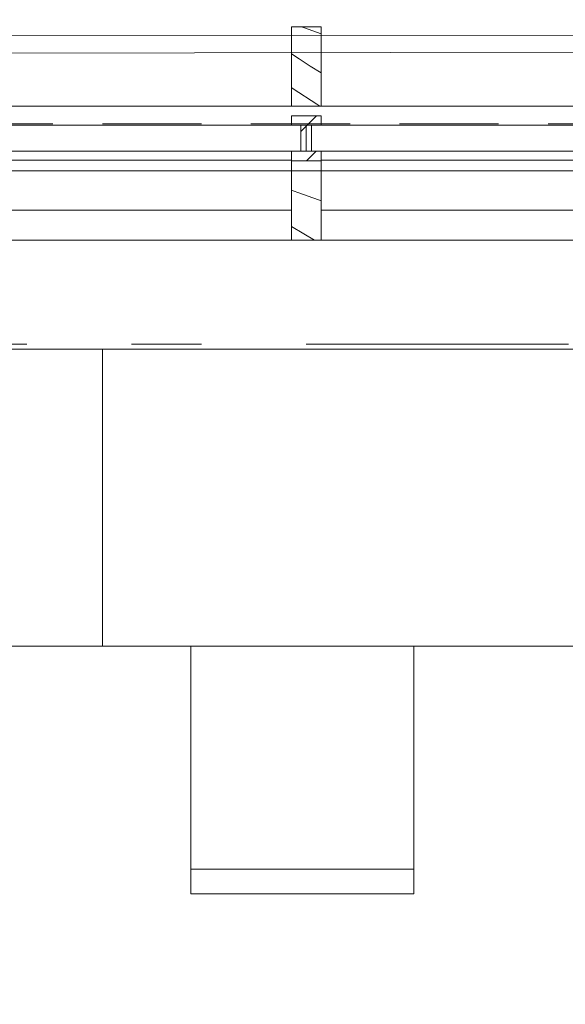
# Model space of a CAD drawing. Header units: millimetres. Extents: x 74467 to 235410, y -65 to 114857.
# Tile 107 of 256: x 90939 to 92041, y 101553 to 103541. Entities that reach past the tile are written whole.
import ezdxf
from ezdxf.enums import TextEntityAlignment as Align

# ---------------------------------------------------------------- set-up
doc = ezdxf.new("R2010")
doc.units = ezdxf.units.MM
doc.header["$MEASUREMENT"] = 0
for name, pattern in [('Katkend topelt', [1093.611073, 529.166651, -211.666656, 141.111112, -211.666656]), ('Katkend varjatud', [300, 200, -100]), ('Wipeout_Contour', [1000, 0, -1000])]:
    doc.linetypes.add(name, pattern=pattern)
for name, color, linetype in [('00 Kunstikonkursi LÜ jaoks asendi 2D', 7, 'Continuous'), ('00 Teljed.AR', 7, 'Continuous'), ('1235 Vahelaed.AR', 7, 'Continuous'), ('1245 Klaasfassaadid.AR', 7, 'Continuous'), ('1247 Lamellid.AR', 7, 'Continuous'), ('1248 Vihmaveerennid.AR', 7, 'Continuous'), ('1330 Sisustus.SA', 7, 'Continuous'), ('9350 Netopind.AR', 7, 'Continuous')]:
    doc.layers.add(name, color=color, linetype=linetype)
doc.styles.add('GENERATED_STYLE_3', font='txt')
pattern_1 = [(45, (0, 0), (-176.7767, 176.7767), []), (45, (-35.36, 35.36), (-176.7767, 176.7767), []), (45, (-70.7, 70.7), (-176.7767, 176.7767), [])]

# ---------------------------------------------------------------- blocks, each defined once
blk = doc.blocks.new('Slab_21_1', base_point=(85488.4, 103235.9))
at = {"layer": '1235 Vahelaed.AR', "color": 7, "linetype": 'Continuous', "lineweight": 13, "flags": 128}
blk.add_lwpolyline([(92532.7, 91133.4), (92269.1, 89251.8), (83692.5, 90457.2), (85488.4, 103235.9), (92952.6, 103235.9), (92952.6, 98575.9), (92952.6, 97085.9), (92952.6, 95885.9), (92742.6, 95885.9), (92742.6, 95485.9), (93142.6, 95485.9), (92577.6, 91453.2)], dxfattribs=at)
blk = doc.blocks.new('Beam_22_1', base_point=(86567.6, 103526.9))
at = {"color": 254, "linetype": 'Wipeout_Contour', "lineweight": 0, "ltscale": 547112.32444}
blk.add_wipeout([(86567.6, 103366.9), (92342.6, 103366.9), (92342.6, 103526.9), (86567.6, 103526.9)], dxfattribs=at).dxf.layer = '1247 Lamellid.AR'
at = {"layer": '1247 Lamellid.AR', "color": 7, "linetype": 'Continuous', "lineweight": 13, "flags": 128}
for points in [[(86567.6, 103526.9), (92342.6, 103526.9)], [(86567.6, 103366.9), (92342.6, 103366.9)]]:
    blk.add_lwpolyline(points, dxfattribs=at)
blk = doc.blocks.new('Beam_46_1', base_point=(86567.6, 103526.9))
at = {"layer": '1247 Lamellid.AR', "color": 7, "linetype": 'Katkend varjatud', "lineweight": 13, "flags": 128}
for points in [[(86567.6, 103526.9), (92342.6, 103526.9)], [(86567.6, 103366.9), (92342.6, 103366.9)]]:
    blk.add_lwpolyline(points, dxfattribs=at)
blk = doc.blocks.new('Chair 10 24[40]_1', base_point=(91284.8, 101775.9))
at = {"layer": '1330 Sisustus.SA', "color": 253, "linetype": 'Continuous', "lineweight": 13, "true_color": 0xa5a6a4}
blk.add_line((91284.8, 101825.9), (91734.8, 101825.9), dxfattribs=at)
at = {"layer": '1330 Sisustus.SA', "color": 253, "linetype": 'Continuous', "lineweight": 13, "true_color": 0xa5a6a4, "flags": 128}
blk.add_lwpolyline([(91284.8, 102275.9), (91734.8, 102275.9), (91734.8, 101775.9), (91284.8, 101775.9)], close=True, dxfattribs=at)
blk = doc.blocks.new('Suur arvutiklass_RG 114_19_1', base_point=(86306.1, 102478.4))
at = {"layer": '9350 Netopind.AR', "color": 7, "linetype": 'Continuous', "lineweight": 13, "flags": 128}
blk.add_lwpolyline([(85773.2, 102675.9), (85602.8, 101463.5), (85385.1, 101494.1), (84690.6, 96552.6), (84908.4, 96522), (84821.4, 95903.1), (85019.4, 95875.3), (84965.2, 95489.1), (92788.2, 94389.4), (92940.9, 95475.9), (92732.6, 95475.9), (92732.6, 95895.9), (92942.4, 95895.9), (92942.6, 102676.1), (92732.6, 102676.1), (92732.6, 102885.9), (92362.6, 102885.9), (92362.6, 103095.9), (87372.6, 103095.9), (87372.6, 102875.9), (86028.8, 102875.9), (86028.8, 102675.9)], close=True, dxfattribs=at)
blk = doc.blocks.new('*X2095')
at = {"layer": '1247 Lamellid.AR', "color": 7, "linetype": 'Continuous', "lineweight": 13}
for p, q in [((91507.9, 103526.9), (91514.3, 103524.9)), ((91514.3, 103524.9), (91547.6, 103513)), ((91503.2, 103461.9), (91487.6, 103472.1)), ((91525.6, 103447.6), (91503.2, 103461.9)), ((91547.6, 103433.7), (91525.6, 103447.6)), ((91491.1, 103401.8), (91487.6, 103404.1)), ((91539, 103370.7), (91491.1, 103401.8)), ((91545.1, 103366.9), (91539, 103370.7))]:
    blk.add_line(p, q, dxfattribs=at)
blk = doc.blocks.new('Column_123_1', base_point=(91517.6, 103366.9))
at = {"layer": '1247 Lamellid.AR', "color": 7, "linetype": 'Continuous', "lineweight": 13, "flags": 128}
blk.add_lwpolyline([(91487.6, 103366.9), (91547.6, 103366.9), (91547.6, 103526.9), (91487.6, 103526.9)], close=True, dxfattribs=at)
at = {"layer": '1247 Lamellid.AR', "color": 7, "lineweight": 15}
blk.add_blockref('*X2095', (0, 0), dxfattribs=at)
blk = doc.blocks.new('Dining Table 01 24[545]_1', base_point=(92706.1, 102875.9))
at = {"layer": '1330 Sisustus.SA', "color": 253, "linetype": 'Continuous', "lineweight": 13, "true_color": 0xa5a6a4}
for p, q in [((92706.1, 102875.9), (91106.1, 102875.9)), ((91106.1, 102875.9), (91106.1, 102275.9)), ((92706.1, 102275.9), (92706.1, 102875.9)), ((91106.1, 102275.9), (92706.1, 102275.9))]:
    blk.add_line(p, q, dxfattribs=at)
at = {"layer": '1330 Sisustus.SA', "color": 253, "linetype": 'Continuous', "lineweight": 13, "true_color": 0xa5a6a4, "flags": 128}
blk.add_lwpolyline([(92706.1, 102875.9), (91106.1, 102875.9), (91106.1, 102275.9), (92706.1, 102275.9)], close=True, dxfattribs=at)
blk = doc.blocks.new('Dining Table 01 24[575]_1', base_point=(91106.1, 102875.9))
at = {"layer": '1330 Sisustus.SA', "color": 253, "linetype": 'Continuous', "lineweight": 13, "true_color": 0xa5a6a4}
for p, q in [((91106.1, 102875.9), (89506.1, 102875.9)), ((89506.1, 102875.9), (89506.1, 102275.9)), ((91106.1, 102275.9), (91106.1, 102875.9)), ((89506.1, 102275.9), (91106.1, 102275.9))]:
    blk.add_line(p, q, dxfattribs=at)
at = {"layer": '1330 Sisustus.SA', "color": 253, "linetype": 'Continuous', "lineweight": 13, "true_color": 0xa5a6a4, "flags": 128}
blk.add_lwpolyline([(91106.1, 102875.9), (89506.1, 102875.9), (89506.1, 102275.9), (91106.1, 102275.9)], close=True, dxfattribs=at)
blk = doc.blocks.new('Beam_104_1', base_point=(85406.1, 103330.9))
at = {"layer": '1248 Vihmaveerennid.AR', "color": 7, "linetype": 'Katkend varjatud', "lineweight": 13}
blk.add_line((85406.1, 103330.9), (96832.6, 103330.9), dxfattribs=at)
blk = doc.blocks.new('Slab_455_1', base_point=(90722.4, 103156.6))
at = {"layer": '1330 Sisustus.SA', "color": 253, "linetype": 'Continuous', "lineweight": 13, "true_color": 0xa5a6a4, "flags": 128}
blk.add_lwpolyline([(90722.4, 103156.6), (90722.4, 103257.3), (91487.7, 103257.3), (91487.7, 103156.6)], close=True, dxfattribs=at)
blk = doc.blocks.new('Slab_456_1', base_point=(91547.6, 103156.6))
at = {"layer": '1330 Sisustus.SA', "color": 253, "linetype": 'Continuous', "lineweight": 13, "true_color": 0xa5a6a4, "flags": 128}
blk.add_lwpolyline([(91547.6, 103156.6), (91547.6, 103257.3), (92312.9, 103257.3), (92312.9, 103156.6)], close=True, dxfattribs=at)
blk = doc.blocks.new('*X3527')
at = {"layer": '1245 Klaasfassaadid.AR', "color": 7, "linetype": 'Continuous', "lineweight": 13}
for p, q in [((91493.3, 103194.8), (91487.6, 103196.9)), ((91500.8, 103192.3), (91493.3, 103194.8)), ((91542.7, 103177.7), (91500.8, 103192.3)), ((91547.6, 103175.6), (91542.7, 103177.7)), ((91512.6, 103108.5), (91487.6, 103123.5)), ((91534.2, 103095.9), (91512.6, 103108.5))]:
    blk.add_line(p, q, dxfattribs=at)
blk = doc.blocks.new('Curtain Wall_29_1')
at = {"layer": '1245 Klaasfassaadid.AR', "linetype": 'Continuous', "lineweight": 0, "true_color": 0x000000}
h = blk.add_hatch(dxfattribs=at)
h.set_pattern_fill('Alumiinium_0001', color=178, style=0, pattern_type=2)
h.set_pattern_definition(pattern_1)
h.paths.add_polyline_path([(91547.6, 103346.9), (91487.6, 103346.9), (91487.6, 103328.3), (91506.6, 103328.4), (91506.6, 103336), (91528.6, 103336), (91528.6, 103328.4), (91547.6, 103328.4)])
h = blk.add_hatch(dxfattribs=at)
h.set_pattern_fill('Alumiinium_0001', color=178, style=0, pattern_type=2)
h.set_pattern_definition(pattern_1)
h.paths.add_polyline_path([(91528.6, 103336), (91506.6, 103336), (91506.6, 103328.4), (91506.6, 103301.9), (91528.6, 103301.9), (91528.6, 103328.4)])
h = blk.add_hatch(dxfattribs=at)
h.set_pattern_fill('Alumiinium_0001', color=178, style=0, pattern_type=2)
h.set_pattern_definition(pattern_1)
h.paths.add_polyline_path([(91547.6, 103275.4), (91528.6, 103275.4), (91528.6, 103301.9), (91506.6, 103301.9), (91506.6, 103275.4), (91487.6, 103275.4), (91487.6, 103255.9), (91547.6, 103255.9)])
at = {"layer": '1245 Klaasfassaadid.AR', "color": 7, "linetype": 'Continuous', "lineweight": 13}
for p, q in [((91547.6, 103346.9), (91487.6, 103346.9)), ((91487.6, 103346.9), (91487.6, 103328.3)), ((91547.6, 103346.9), (91547.6, 103328.4)), ((91506.6, 103328.4), (91487.6, 103328.3)), ((91547.6, 103328.4), (91528.6, 103328.4)), ((91506.6, 103275.4), (91487.6, 103275.4)), ((91547.6, 103275.4), (91528.6, 103275.4)), ((91547.6, 103255.9), (91487.6, 103255.9)), ((91547.6, 103095.9), (91487.6, 103095.9))]:
    blk.add_line(p, q, dxfattribs=at)
at = {"layer": '1245 Klaasfassaadid.AR', "color": 7, "linetype": 'Continuous', "lineweight": 13, "flags": 128}
for points in [[(90692.6, 103328.4), (90692.6, 103275.4), (91517.6, 103275.4), (91517.6, 103328.4)], [(91517.6, 103328.4), (91517.6, 103275.4), (92342.6, 103275.4), (92342.6, 103328.4)]]:
    blk.add_lwpolyline(points, close=True, dxfattribs=at)
for points in [[(91506.6, 103328.4), (91506.6, 103301.9), (91506.6, 103275.4)], [(91528.6, 103328.4), (91528.6, 103301.9), (91528.6, 103275.4)], [(91487.6, 103275.4), (91487.6, 103255.9), (91487.6, 103095.9)], [(91547.6, 103275.4), (91547.6, 103255.9), (91547.6, 103095.9)]]:
    blk.add_lwpolyline(points, dxfattribs=at)
at = {"layer": '1245 Klaasfassaadid.AR', "linetype": 'Continuous', "lineweight": 0}
blk.add_blockref('*X3527', (0, 0), dxfattribs=at)
blk = doc.blocks.new('Standard grid marker_8')
at = {"layer": '00 Teljed.AR', "color": 252, "linetype": 'Katkend topelt', "lineweight": 13, "true_color": 0x8c8d8c}
blk.add_line((1000, 0), (62198.2, 0), dxfattribs=at)
at = {"layer": '00 Teljed.AR', "color": 252, "lineweight": 13, "true_color": 0x8c8d8c, "style": 'GENERATED_STYLE_3'}
for tag, p in [('AC_MarkerText_1_0', (-200, -191.4)), ('AC_MarkerText_1_1', (63398.2, -191.4))]:
    blk.add_attdef(tag, text='', height=200, rotation=180, dxfattribs=at).set_placement(p, align=Align.TOP_CENTER)

msp = doc.modelspace()

# ---------------------------------------------------------------- block references
at = {"layer": '1235 Vahelaed.AR', "color": 7, "linetype": 'Continuous', "lineweight": 13}
msp.add_blockref('Slab_21_1', (85488.4, 103235.9), dxfattribs=at)
at = {"layer": '1247 Lamellid.AR', "color": 7, "lineweight": 13}
msp.add_blockref('Beam_22_1', (86567.6, 103526.9), dxfattribs=at)
at = {"layer": '1330 Sisustus.SA', "color": 253, "linetype": 'Continuous', "lineweight": 13, "true_color": 0xa5a6a4}
msp.add_blockref('Chair 10 24[40]_1', (91284.8, 101775.9), dxfattribs=at)

# ---------------------------------------------------------------- next in the draw order: block references
at = {"layer": '1247 Lamellid.AR', "color": 7, "lineweight": 13}
msp.add_blockref('Beam_46_1', (86567.6, 103526.9), dxfattribs=at)

# ---------------------------------------------------------------- next in the draw order: wipeouts: each hides what was drawn before it
at = {"color": 254, "linetype": 'Wipeout_Contour', "lineweight": 0, "ltscale": 1106957.325690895}
msp.add_wipeout([(86371.6, 105811.4), (85252, 103464.9), (118693.5, 103518.1), (139774.1, 103480.6), (139783.7, 82997), (142852.8, 81554), (142830.8, 105959.2)], dxfattribs=at).dxf.layer = '00 Kunstikonkursi LÜ jaoks asendi 2D'

# ---------------------------------------------------------------- next in the draw order: linework, layer by layer
at = {"layer": '00 Kunstikonkursi LÜ jaoks asendi 2D', "color": 63, "linetype": 'Continuous', "lineweight": 13, "true_color": 0xbcc992}
msp.add_line((85252, 103464.9), (118693.5, 103518.1), dxfattribs=at)
at = {"layer": '00 Kunstikonkursi LÜ jaoks asendi 2D', "color": 7, "linetype": 'Continuous', "lineweight": 13, "flags": 128}
for points in [[(86371.6, 105811.4), (85252, 103464.9), (118693.5, 103518.1), (118693.1, 104286.7), (117103.1, 104285.9), (117103.5, 103520.9), (139774.1, 103480.6), (139783.7, 82997), (142852.8, 81554), (142830.8, 105959.2)], [(86371.6, 105811.4), (85252, 103464.9), (118693.5, 103518.1), (118693.1, 104286.7), (117103.1, 104285.9), (117103.5, 103520.9), (139774.1, 103480.6), (139783.7, 82997), (142852.8, 81554), (142830.8, 105959.2)], [(86371.6, 105811.4), (85252, 103464.9), (118693.5, 103518.1), (118693.1, 104286.7), (117103.1, 104285.9), (117103.5, 103520.9), (139774.1, 103480.6), (139783.7, 82997), (142852.8, 81554), (142830.8, 105959.2)], [(86371.6, 105811.4), (85252, 103464.9), (118693.5, 103518.1), (118693.1, 104286.7), (117103.1, 104285.9), (117103.5, 103520.9), (139774.1, 103480.6), (139783.7, 82997), (142852.8, 81554), (142830.8, 105959.2)], [(85212.3, 103505.9), (80740.1, 71575.3), (94839, 69600.8), (97910.8, 91471.6), (123957.8, 87832), (121631.9, 71230), (139853.7, 71250.7), (139838.5, 103531.6)]]:
    msp.add_lwpolyline(points, close=True, dxfattribs=at)
at = {"layer": '9350 Netopind.AR', "color": 253, "linetype": 'Continuous', "lineweight": 0, "true_color": 0xbbb393, "flags": 128}
msp.add_lwpolyline([(85773.2, 102675.9), (85602.8, 101463.5), (85385.1, 101494.1), (84690.6, 96552.6), (84908.4, 96522), (84821.4, 95903.1), (85019.4, 95875.3), (84965.2, 95489.1), (92788.2, 94389.4), (92940.9, 95475.9), (92732.6, 95475.9), (92732.6, 95895.9), (92942.4, 95895.9), (92942.6, 102676.1), (92732.6, 102676.1), (92732.6, 102885.9), (92362.6, 102885.9), (92362.6, 103095.9), (87372.6, 103095.9), (87372.6, 102875.9), (86028.8, 102875.9), (86028.8, 102675.9)], close=True, dxfattribs=at)

# ---------------------------------------------------------------- next in the draw order: block references
at = {"layer": '00 Teljed.AR', "color": 7, "linetype": 'Continuous', "lineweight": 13, "zscale": 1000, "rotation": 180}
msp.add_blockref('Standard grid marker_8', (144446.7, 102885.9), dxfattribs=at)
at = {"layer": '1247 Lamellid.AR', "color": 7, "lineweight": 15}
msp.add_blockref('Column_123_1', (91517.6, 103366.9), dxfattribs=at)
at = {"layer": '1248 Vihmaveerennid.AR', "color": 7, "lineweight": 13}
msp.add_blockref('Beam_104_1', (85406.1, 103330.9), dxfattribs=at)
at = {"layer": '1330 Sisustus.SA', "color": 253, "linetype": 'Continuous', "lineweight": 13, "true_color": 0xa5a6a4}
for name, p in [('Slab_455_1', (90722.4, 103156.6)), ('Slab_456_1', (91547.6, 103156.6)), ('Dining Table 01 24[575]_1', (91106.1, 102875.9)), ('Dining Table 01 24[545]_1', (92706.1, 102875.9))]:
    msp.add_blockref(name, p, dxfattribs=at)
at = {"layer": '9350 Netopind.AR', "color": 7, "linetype": 'Continuous', "lineweight": 13}
msp.add_blockref('Suur arvutiklass_RG 114_19_1', (86306.1, 102478.4), dxfattribs=at)

# ---------------------------------------------------------------- next in the draw order: block references
at = {"layer": '1245 Klaasfassaadid.AR', "linetype": 'Continuous', "lineweight": 0}
msp.add_blockref('Curtain Wall_29_1', (0, 0), dxfattribs=at)

doc.saveas('drawing.dxf')
